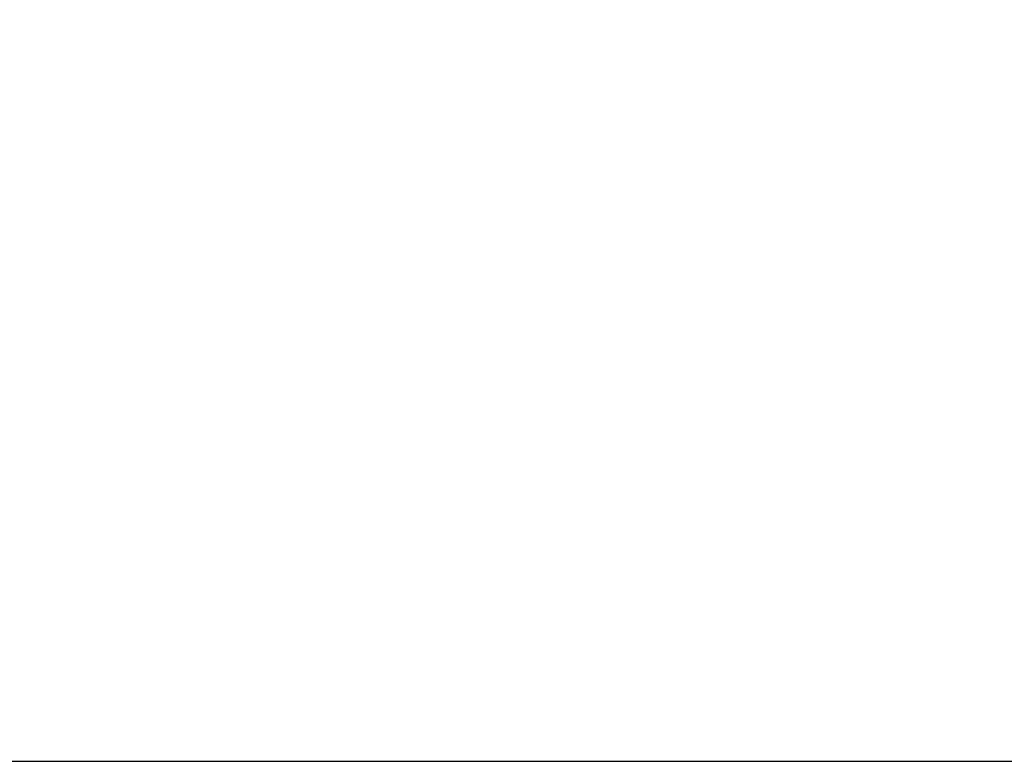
# Model space of a CAD drawing. Header units: inches. Extents: x 0 to 277, y 0 to 179.
# Tile 5 of 94: x 81.72 to 86.89, y 51.92 to 55.82. Entities that reach past the tile are written whole.
import ezdxf

# ---------------------------------------------------------------- set-up
doc = ezdxf.new("R2010")
doc.units = ezdxf.units.IN
doc.header["$LTSCALE"] = 15.20914
doc.header["$MEASUREMENT"] = 0
doc.layers.get('0').update_dxf_attribs({"linetype": 'CONTINUOUS'})
doc.layers.add('DIMENSIONS', color=7, linetype='CONTINUOUS')
doc.styles.get("Standard").update_dxf_attribs({"font": 'txt', "width": 0.8})
doc.dimstyles.new('DIMSTYLE_3', dxfattribs={"dimtxt": 1.268784, "dimasz": 1.626646, "dimexe": 0.09, "dimexo": 0.07, "dimgap": 0.039, "dimtad": 0, "dimtih": 1, "dimtoh": 1, "dimzin": 4, "dimdsep": 46, "dimtxsty": 'Standard', "dimblk": '_FILLED', "dimblk1": '_FILLED', "dimblk2": '_FILLED', "dimcen": 0.09, "dimadec": 0, "dimazin": 0, "dimtfac": 1, "dimtofl": 0, "dimtmove": 0, "dimatfit": 3, "dimldrblk": '_FILLED', "dimfxl": 0, "dimtolj": 1, "dimtzin": 4, "dimarcsym": 0})

# ---------------------------------------------------------------- blocks, each defined once
blk = doc.blocks.new('_FILLED')
at = {"color": 0, "linetype": 'ByBlock'}
blk.add_solid([(0, 0), (-1, 0.2), (-1, -0.2)], dxfattribs=at)
blk = doc.blocks.new('*D18')
at = {"layer": 'DIMENSIONS', "color": 2, "linetype": 'Continuous'}
for p, q in [((71.3642, 59.7945), (71.3642, 63.0478)), ((71.3642, 58.6695), (71.3642, 54.9304)), ((71.3642, 54.9304), (72.7631, 54.9304))]:
    blk.add_line(p, q, dxfattribs=at)
at = {"layer": 'DIMENSIONS', "color": 2, "linetype": 'Continuous', "xscale": 1.6266460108, "yscale": 1.6266460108, "zscale": 1.6266460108}
for p, rotation in [((71.3642, 59.7945), 270), ((71.3642, 58.6695), 90)]:
    blk.add_blockref('_FILLED', p, dxfattribs=dict(at, rotation=rotation))
at = {"layer": 'DIMENSIONS', "color": 2, "linetype": 'Continuous', "insert": (73.3975, 55.5648), "char_height": 1.26878, "width": 4.060108, "attachment_point": 1, "line_spacing_factor": 0.9}
blk.add_mtext('1.13', dxfattribs=at)

msp = doc.modelspace()

# ---------------------------------------------------------------- linework, layer by layer
at = {"color": 3, "linetype": 'Continuous'}
msp.add_line((60.2077, 51.9195), (120.1037, 51.9195), dxfattribs=at)

# ---------------------------------------------------------------- dimensions: what is measured, and where the dimension line sits
at = {"layer": 'DIMENSIONS', "color": 2, "linetype": 'Continuous'}
dim = msp.add_linear_dim(base=(71.3642050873, 58.6694787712), p1=(85.5932079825, 59.7944787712), p2=(60.4257079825, 58.6694787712), angle=270, dimstyle='DIMSTYLE_3', dxfattribs=at)
dim.commit()
dim.dimension.update_dxf_attribs({"geometry": '*D18', "text_midpoint": (75.4275668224, 54.9304456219), "dimtype": 160})

doc.saveas('drawing.dxf')
